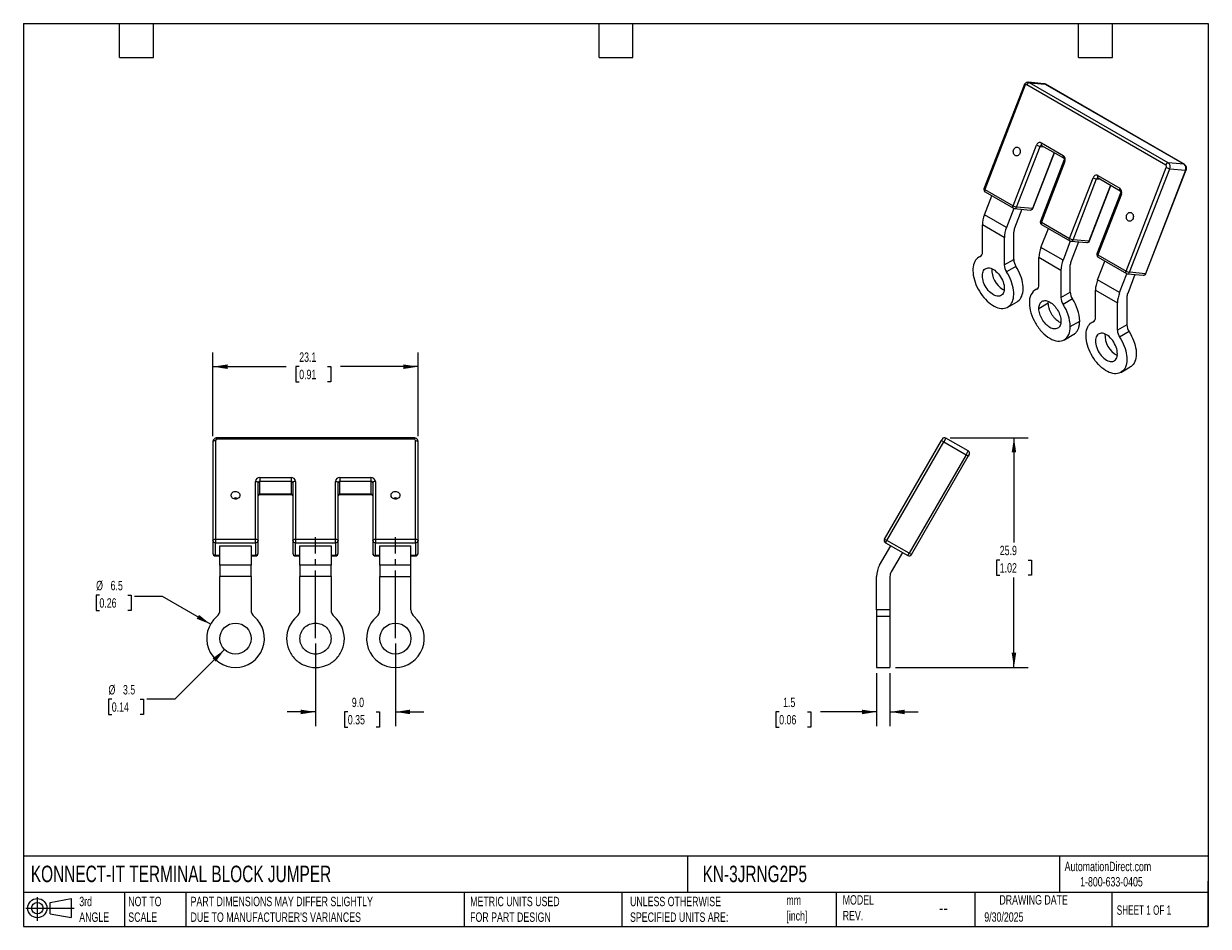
# Model space of a CAD drawing. Header units: millimetres. Extents: x 3 to 137, y 3 to 105.
import ezdxf

# ---------------------------------------------------------------- set-up
doc = ezdxf.new("R2010")
doc.units = ezdxf.units.MM
doc.header["$LTSCALE"] = 0.5
doc.linetypes.add('SLD-Center', pattern=[19.05, 15.24, -1.27, 1.27, -1.27])
doc.linetypes.add('SLD-Solid', pattern=[0])
doc.layers.add('CENTER', color=40, linetype='SLD-Center')
doc.layers.add('SLD-DEFPOINTS', color=7, linetype='Continuous')
doc.layers.add('DIMENSIONS', color=140, linetype='SLD-Solid', lineweight=25)
doc.layers.add('TEXT', color=140, linetype='SLD-Solid', lineweight=25)
doc.styles.add('SLDTEXTSTYLE0', font='TXT', dxfattribs={"width": 0.7})
doc.styles.add('SLDTEXTSTYLE1', font='TXT', dxfattribs={"width": 0.65})
doc.dimstyles.new('SLDDIMSTYLE0', dxfattribs={"dimtxt": 1.079004, "dimasz": 1.651, "dimexe": 0, "dimexo": 0.0625, "dimgap": 0.269751, "dimtad": 0, "dimtih": 1, "dimtoh": 1, "dimdec": 1, "dimrnd": 1e-09, "dimzin": 4, "dimdsep": 46, "dimtxsty": 'SLDTEXTSTYLE0', "dimsah": 1, "dimcen": 0.09, "dimadec": 0, "dimazin": 1, "dimtfac": 1, "dimtdec": 1, "dimtmove": 0, "dimatfit": 0, "dimfxl": 0, "dimfrac": 2, "dimtolj": 1, "dimtzin": 12, "dimarcsym": 0})
doc.dimstyles.new('SLDDIMSTYLE1', dxfattribs={"dimtxt": 1.079004, "dimasz": 1.651, "dimexe": 0, "dimexo": 0.0625, "dimgap": 0.269751, "dimtad": 0, "dimtih": 1, "dimtoh": 1, "dimdec": 1, "dimrnd": 1e-09, "dimzin": 12, "dimdsep": 46, "dimtxsty": 'SLDTEXTSTYLE0', "dimsah": 1, "dimcen": 0, "dimadec": 0, "dimazin": 3, "dimtfac": 1, "dimtdec": 1, "dimtofl": 0, "dimtmove": 0, "dimatfit": 3, "dimfxl": 0, "dimfrac": 2, "dimtolj": 1, "dimtzin": 12, "dimarcsym": 0})
doc.dimstyles.new('SLDDIMSTYLE2', dxfattribs={"dimtxt": 1.079004, "dimasz": 1.651, "dimexe": 0, "dimexo": 0.0625, "dimgap": 0.269751, "dimtad": 0, "dimtih": 1, "dimtoh": 1, "dimdec": 1, "dimrnd": 1e-09, "dimzin": 12, "dimdsep": 46, "dimtxsty": 'SLDTEXTSTYLE0', "dimsah": 1, "dimcen": 0, "dimadec": 0, "dimazin": 3, "dimtfac": 1, "dimtdec": 1, "dimtofl": 0, "dimtmove": 0, "dimatfit": 3, "dimfxl": 0, "dimfrac": 2, "dimtolj": 1, "dimtzin": 12, "dimarcsym": 0})
doc.dimstyles.new('SLDDIMSTYLE3', dxfattribs={"dimtxt": 1.079004, "dimasz": 1.651, "dimexe": 0, "dimexo": 0.0625, "dimgap": 0.269751, "dimtad": 0, "dimtih": 1, "dimtoh": 1, "dimdec": 1, "dimrnd": 1e-09, "dimzin": 12, "dimdsep": 46, "dimtxsty": 'SLDTEXTSTYLE0', "dimsah": 1, "dimcen": 0.09, "dimadec": 0, "dimazin": 3, "dimtfac": 1, "dimtdec": 1, "dimtofl": 0, "dimtmove": 0, "dimatfit": 3, "dimfxl": 0, "dimfrac": 2, "dimtolj": 1, "dimtzin": 12, "dimarcsym": 0})
doc.dimstyles.new('SLDDIMSTYLE4', dxfattribs={"dimtxt": 1.079004, "dimasz": 1.651, "dimexe": 0, "dimexo": 0.0625, "dimgap": 0.269751, "dimtad": 0, "dimtih": 1, "dimtoh": 1, "dimdec": 1, "dimrnd": 1e-09, "dimzin": 12, "dimdsep": 46, "dimtxsty": 'SLDTEXTSTYLE0', "dimsah": 1, "dimcen": 0.09, "dimadec": 0, "dimazin": 3, "dimtfac": 1, "dimtdec": 1, "dimtmove": 0, "dimatfit": 0, "dimfxl": 0, "dimfrac": 2, "dimtolj": 1, "dimtzin": 12, "dimarcsym": 0})

# ---------------------------------------------------------------- blocks, each defined once
blk = doc.blocks.new('Block11')
at = {"color": 7, "linetype": 'SLD-Solid', "lineweight": 18}
for p, q in [((0, 1.44), (5.44, 1.44)), ((1.29, 2.66), (1.29, 0)), ((2.74, 2.08), (5.09, 2.52)), ((2.74, 0.8), (2.74, 2.08)), ((5.09, 2.52), (5.09, 0.37)), ((2.74, 0.8), (5.09, 0.37))]:
    blk.add_line(p, q, dxfattribs=at)
for radius in [1.08, 0.643]:
    blk.add_circle((1.29, 1.44), radius, dxfattribs=at)
blk = doc.blocks.new('Block12')
at = {"layer": 'SLD-DEFPOINTS'}
blk.add_blockref('Block11', (0, 0), dxfattribs=at)
blk = doc.blocks.new('_D')
at = {"layer": 'DIMENSIONS'}
for p, q in [((36.02, 34.99), (36.02, 25.72)), ((45.02, 34.99), (45.02, 25.72)), ((36.02, 27.31), (32.85, 27.31)), ((39.66, 27.31), (39.29, 27.31)), ((39.29, 27.31), (39.29, 25.59)), ((42.86, 27.31), (43.23, 27.31)), ((43.23, 27.31), (43.23, 25.59)), ((45.02, 27.31), (48.2, 27.31)), ((39.29, 25.59), (39.66, 25.59)), ((43.23, 25.59), (42.86, 25.59))]:
    blk.add_line(p, q, dxfattribs=at)
for points in [[(36.02, 27.31), (34.37, 27.56), (34.37, 27.05)], [(45.02, 27.31), (46.67, 27.05), (46.67, 27.56)]]:
    blk.add_solid(points, dxfattribs=at)
at = {"layer": 'DIMENSIONS', "char_height": 1.058, "attachment_point": 1, "style": 'SLDTEXTSTYLE0'}
for s, insert in [('9.0', (40.11, 28.91)), ('0.35', (39.66, 26.96))]:
    blk.add_mtext(s, dxfattribs=dict(at, insert=insert))
blk = doc.blocks.new('_D_1')
at = {"layer": 'DIMENSIONS'}
for p, q in [((25.79, 34.32), (20.2, 28.73)), ((13.09, 28.73), (12.73, 28.73)), ((12.73, 28.73), (12.73, 27.01)), ((16.3, 28.73), (16.66, 28.73)), ((16.66, 28.73), (16.66, 27.01)), ((20.2, 28.73), (17.02, 28.73)), ((12.73, 27.01), (13.09, 27.01)), ((16.66, 27.01), (16.3, 27.01))]:
    blk.add_line(p, q, dxfattribs=at)
blk.add_solid([(25.79, 34.32), (24.44, 33.33), (24.8, 32.97)], dxfattribs=at)
at = {"layer": 'DIMENSIONS', "char_height": 1.058, "attachment_point": 1, "style": 'SLDTEXTSTYLE0'}
for s, insert in [('%%c', (12.72, 30.33)), ('3.5', (14.35, 30.33)), ('0.14', (13.09, 28.38))]:
    blk.add_mtext(s, dxfattribs=dict(at, insert=insert))
blk = doc.blocks.new('_D_2')
at = {"layer": 'DIMENSIONS'}
for p, q in [((11.7, 40.45), (11.33, 40.45)), ((11.33, 40.45), (11.33, 38.74)), ((14.9, 40.45), (15.27, 40.45)), ((15.27, 40.45), (15.27, 38.74)), ((18.8, 40.3), (15.63, 40.3)), ((24.21, 37.18), (18.8, 40.3)), ((11.33, 38.74), (11.7, 38.74)), ((15.27, 38.74), (14.9, 38.74))]:
    blk.add_line(p, q, dxfattribs=at)
blk.add_solid([(24.21, 37.18), (22.91, 38.23), (22.65, 37.79)], dxfattribs=at)
at = {"layer": 'DIMENSIONS', "char_height": 1.058, "attachment_point": 1, "style": 'SLDTEXTSTYLE0'}
for s, insert in [('%%c', (11.33, 42.06)), ('6.5', (12.96, 42.06)), ('0.26', (11.7, 40.1))]:
    blk.add_mtext(s, dxfattribs=dict(at, insert=insert))
blk = doc.blocks.new('_D_3')
at = {"layer": 'DIMENSIONS'}
for p, q in [((24.47, 58.33), (24.47, 67.75)), ((47.57, 58.33), (47.57, 67.75)), ((24.47, 66.17), (32.72, 66.17)), ((34.19, 66.17), (33.82, 66.17)), ((33.82, 66.17), (33.82, 64.45)), ((37.39, 66.17), (37.75, 66.17)), ((37.75, 66.17), (37.75, 64.45)), ((47.57, 66.17), (38.85, 66.17)), ((33.82, 64.45), (34.19, 64.45)), ((37.75, 64.45), (37.39, 64.45))]:
    blk.add_line(p, q, dxfattribs=at)
for points in [[(24.47, 66.17), (26.12, 65.91), (26.12, 66.42)], [(47.57, 66.17), (45.92, 66.42), (45.92, 65.91)]]:
    blk.add_solid(points, dxfattribs=at)
at = {"layer": 'DIMENSIONS', "char_height": 1.058, "attachment_point": 1, "style": 'SLDTEXTSTYLE0'}
for s, insert in [('23.1', (34.19, 67.77)), ('0.91', (34.19, 65.82))]:
    blk.add_mtext(s, dxfattribs=dict(at, insert=insert))
blk = doc.blocks.new('_D_4')
at = {"layer": 'DIMENSIONS'}
for p, q in [((99.19, 31.67), (99.19, 25.72)), ((100.69, 31.67), (100.69, 25.72)), ((88.22, 27.31), (87.85, 27.31)), ((87.85, 27.31), (87.85, 25.59)), ((91.42, 27.31), (91.78, 27.31)), ((91.78, 27.31), (91.78, 25.59)), ((99.19, 27.31), (92.88, 27.31)), ((100.69, 27.31), (103.87, 27.31)), ((87.85, 25.59), (88.22, 25.59)), ((91.78, 25.59), (91.42, 25.59))]:
    blk.add_line(p, q, dxfattribs=at)
for points in [[(99.19, 27.31), (97.54, 27.56), (97.54, 27.05)], [(100.69, 27.31), (102.34, 27.05), (102.34, 27.56)]]:
    blk.add_solid(points, dxfattribs=at)
at = {"layer": 'DIMENSIONS', "char_height": 1.058, "attachment_point": 1, "style": 'SLDTEXTSTYLE0'}
for s, insert in [('1.5', (88.66, 28.91)), ('0.06', (88.22, 26.96))]:
    blk.add_mtext(s, dxfattribs=dict(at, insert=insert))
blk = doc.blocks.new('_D_5')
at = {"layer": 'DIMENSIONS'}
for p, q in [((107.47, 58.17), (116.24, 58.17)), ((114.65, 58.17), (114.65, 46.36)), ((113.05, 44.4), (112.68, 44.4)), ((112.68, 44.4), (112.68, 42.69)), ((116.25, 44.4), (116.61, 44.4)), ((116.61, 44.4), (116.61, 42.69)), ((112.68, 42.69), (113.05, 42.69)), ((116.61, 42.69), (116.25, 42.69)), ((114.65, 32.31), (114.65, 42.45)), ((101.33, 32.31), (116.24, 32.31))]:
    blk.add_line(p, q, dxfattribs=at)
for points in [[(114.65, 58.17), (114.39, 56.51), (114.9, 56.51)], [(114.65, 32.31), (114.9, 33.96), (114.39, 33.96)]]:
    blk.add_solid(points, dxfattribs=at)
at = {"layer": 'DIMENSIONS', "char_height": 1.058, "attachment_point": 1, "style": 'SLDTEXTSTYLE0'}
for s, insert in [('25.9', (113.05, 46.01)), ('1.02', (113.05, 44.05))]:
    blk.add_mtext(s, dxfattribs=dict(at, insert=insert))

msp = doc.modelspace()

# ---------------------------------------------------------------- linework, layer by layer
for p, q in [((115.79, 97.87), (111.27, 86.2)), ((115.89, 97.78), (111.36, 86.11)), ((131.73, 88.86), (116.1, 97.88)), ((118.03, 98.02), (116.26, 98.18)), ((132.02, 89.11), (116.39, 98.13)), ((116.39, 98.13), (118.16, 97.97)), ((118.16, 97.97), (133.79, 88.95)), ((133.84, 88.94), (118.21, 97.96)), ((114.54, 84.28), (117.19, 91.11)), ((114.94, 84.14), (117.59, 90.97)), ((117.59, 90.97), (118.02, 90.93)), ((117.73, 91.36), (120.2, 89.93)), ((117.76, 91.08), (120.23, 89.66)), ((119.16, 90.28), (116.72, 83.98)), ((116.78, 83.99), (119.21, 90.25)), ((120.28, 89.36), (117.63, 82.53)), ((120.38, 89.27), (117.73, 82.44)), ((127.27, 76.93), (131.8, 88.59)), ((127.67, 76.79), (132.19, 88.45)), ((133.97, 88.29), (129.44, 76.63)), ((129.51, 76.64), (134.04, 88.31)), ((133.79, 88.95), (132.02, 89.11)), ((132.19, 88.45), (133.97, 88.29)), ((120.91, 80.6), (123.56, 87.44)), ((121.3, 80.46), (123.95, 87.3)), ((123.95, 87.3), (124.39, 87.26)), ((124.09, 87.69), (126.56, 86.26)), ((124.12, 87.41), (126.6, 85.98)), ((111.33, 83.27), (112.15, 85.4)), ((111.36, 86.11), (114.54, 84.28)), ((111.4, 85.84), (114.58, 84)), ((125.52, 86.6), (123.08, 80.3)), ((123.15, 80.32), (125.57, 86.57)), ((126.64, 85.69), (123.99, 78.86)), ((126.74, 85.6), (124.09, 78.76)), ((116.72, 83.98), (114.94, 84.14)), ((113.8, 81.85), (111.33, 83.27)), ((114.63, 83.98), (113.8, 81.85)), ((114.7, 83.96), (116.48, 83.8)), ((115.54, 83.88), (114.72, 81.76)), ((113.56, 80.69), (111.09, 82.12)), ((111.09, 79.05), (111.09, 82.12)), ((117.69, 79.6), (118.52, 81.73)), ((117.73, 82.44), (120.91, 80.6)), ((117.76, 82.16), (120.94, 80.33)), ((113.56, 80.69), (113.56, 77.62)), ((114.63, 78.23), (114.63, 81.3)), ((120.99, 80.3), (120.17, 78.17)), ((121.06, 80.29), (122.84, 80.13)), ((121.91, 80.21), (121.08, 78.09)), ((123.08, 80.3), (121.3, 80.46)), ((120.17, 78.17), (117.69, 79.6)), ((124.09, 78.76), (127.27, 76.93)), ((110.96, 78.65), (110.7, 78.5)), ((110.84, 78.57), (110.92, 78.62)), ((113.56, 77.62), (114.63, 78.23)), ((114.87, 77.46), (113.81, 76.85)), ((119.93, 77.01), (117.45, 78.44)), ((117.45, 75.37), (117.45, 78.44)), ((120.99, 74.56), (120.99, 77.63)), ((124.05, 75.93), (124.88, 78.05)), ((124.12, 78.49), (127.3, 76.65)), ((119.93, 77.01), (119.93, 73.94)), ((126.53, 74.5), (127.36, 76.63)), ((127.43, 76.61), (129.2, 76.45)), ((128.27, 76.54), (127.45, 74.42)), ((129.44, 76.63), (127.67, 76.79)), ((117.32, 74.98), (117.07, 74.83)), ((117.2, 74.89), (117.29, 74.94)), ((123.82, 74.77), (126.29, 73.34)), ((123.82, 71.7), (123.82, 74.77)), ((126.53, 74.5), (124.05, 75.93)), ((113.95, 72.87), (115.01, 73.48)), ((118.51, 73.34), (118.53, 73.52)), ((119.93, 73.94), (120.99, 74.56)), ((121.24, 73.79), (120.18, 73.18)), ((127.35, 73.95), (127.35, 70.88)), ((117.45, 72.73), (118.51, 73.34)), ((126.29, 70.27), (126.29, 73.34)), ((120.99, 70.69), (122.05, 71.3)), ((123.69, 71.3), (123.43, 71.15)), ((123.57, 71.22), (123.65, 71.27)), ((127.35, 70.88), (126.29, 70.27)), ((120.32, 69.2), (121.38, 69.81)), ((127.6, 70.12), (126.54, 69.5)), ((126.68, 65.52), (127.74, 66.14)), ((24.47, 57.69), (24.47, 46.61)), ((24.77, 57.84), (24.77, 46.76)), ((47.07, 58.17), (24.97, 58.17)), ((24.97, 58.02), (24.97, 58.17)), ((47.07, 58.02), (24.97, 58.02)), ((47.07, 58.02), (47.07, 58.17)), ((47.27, 46.76), (47.27, 57.84)), ((47.57, 46.61), (47.57, 57.69)), ((100.08, 46.76), (106.48, 57.84)), ((100.34, 46.61), (106.74, 57.69)), ((106.48, 57.84), (106.74, 57.69)), ((106.99, 58.13), (106.74, 57.69)), ((106.74, 57.69), (109.25, 56.24)), ((109.5, 56.68), (106.99, 58.13)), ((109.25, 56.24), (102.85, 45.16)), ((103.11, 45.01), (109.51, 56.09)), ((109.25, 56.24), (109.5, 56.68)), ((109.51, 56.09), (109.25, 56.24)), ((109.61, 56.27), (109.51, 56.09)), ((29.77, 53.69), (33.27, 53.69)), ((29.77, 53.69), (29.77, 53.28)), ((33.27, 53.69), (33.27, 53.28)), ((38.77, 53.69), (42.27, 53.69)), ((38.77, 53.69), (38.77, 53.28)), ((42.27, 53.69), (42.27, 53.28)), ((29.27, 46.76), (29.27, 53.25)), ((29.57, 46.61), (29.57, 53.1)), ((29.77, 53.28), (33.27, 53.28)), ((29.77, 51.83), (29.77, 53.28)), ((33.27, 53.28), (33.27, 51.83)), ((33.47, 53.1), (33.47, 46.61)), ((33.77, 53.25), (33.77, 46.76)), ((38.27, 46.76), (38.27, 53.25)), ((38.57, 46.61), (38.57, 53.1)), ((38.77, 53.28), (42.27, 53.28)), ((38.77, 51.83), (38.77, 53.28)), ((42.27, 53.28), (42.27, 51.83)), ((42.47, 53.1), (42.47, 46.61)), ((42.77, 53.25), (42.77, 46.76)), ((33.27, 51.83), (29.77, 51.83)), ((29.77, 51.83), (29.77, 51.79)), ((29.77, 51.79), (33.27, 51.79)), ((33.27, 51.79), (33.27, 51.83)), ((42.27, 51.83), (38.77, 51.83)), ((38.77, 51.83), (38.77, 51.79)), ((38.77, 51.79), (42.27, 51.79)), ((42.27, 51.79), (42.27, 51.83)), ((24.77, 46.76), (24.77, 46.35)), ((24.77, 46.76), (29.27, 46.76)), ((29.27, 46.35), (29.27, 46.76)), ((33.77, 46.76), (38.27, 46.76)), ((33.77, 46.76), (33.77, 46.35)), ((38.27, 46.35), (38.27, 46.76)), ((42.77, 46.76), (47.27, 46.76)), ((42.77, 46.76), (42.77, 46.35)), ((47.27, 46.35), (47.27, 46.76)), ((100.08, 46.76), (100.34, 46.61)), ((24.47, 46.61), (24.47, 45.16)), ((24.77, 46.35), (29.27, 46.35)), ((24.77, 44.9), (24.77, 46.35)), ((25.27, 46), (28.77, 46)), ((25.27, 43.81), (25.27, 46)), ((28.77, 46), (28.77, 43.81)), ((29.27, 46.35), (29.27, 44.9)), ((29.57, 45.16), (29.57, 46.61)), ((33.47, 46.61), (33.47, 45.16)), ((33.77, 46.35), (38.27, 46.35)), ((33.77, 44.9), (33.77, 46.35)), ((34.27, 46), (37.77, 46)), ((34.27, 43.81), (34.27, 46)), ((37.77, 46), (37.77, 43.81)), ((38.27, 46.35), (38.27, 44.9)), ((38.57, 45.16), (38.57, 46.61)), ((42.47, 46.61), (42.47, 45.16)), ((42.77, 46.35), (47.27, 46.35)), ((42.77, 44.9), (42.77, 46.35)), ((43.27, 46), (46.77, 46)), ((43.27, 43.81), (43.27, 46)), ((46.77, 43.81), (46.77, 46)), ((47.27, 46.35), (47.27, 44.9)), ((47.57, 45.16), (47.57, 46.61)), ((99.53, 43.81), (100.79, 46)), ((100.19, 46.35), (100.34, 46.61)), ((100.19, 46.35), (102.7, 44.9)), ((102.85, 45.16), (100.34, 46.61)), ((25.27, 44.9), (24.77, 44.9)), ((24.77, 44.9), (24.77, 44.86)), ((24.77, 44.86), (25.27, 44.86)), ((29.27, 44.9), (28.77, 44.9)), ((28.77, 44.86), (29.27, 44.86)), ((29.27, 44.86), (29.27, 44.9)), ((34.27, 44.9), (33.77, 44.9)), ((33.77, 44.9), (33.77, 44.86)), ((33.77, 44.86), (34.27, 44.86)), ((38.27, 44.9), (37.77, 44.9)), ((37.77, 44.86), (38.27, 44.86)), ((38.27, 44.86), (38.27, 44.9)), ((43.27, 44.9), (42.77, 44.9)), ((42.77, 44.9), (42.77, 44.86)), ((42.77, 44.86), (43.27, 44.86)), ((47.27, 44.9), (46.77, 44.9)), ((46.77, 44.86), (47.27, 44.86)), ((47.27, 44.86), (47.27, 44.9)), ((102.09, 45.25), (100.83, 43.06)), ((102.7, 44.9), (102.85, 45.16)), ((102.85, 45.16), (103.11, 45.01)), ((28.77, 43.81), (25.27, 43.81)), ((25.27, 43.81), (25.27, 42.56)), ((28.77, 42.56), (28.77, 43.81)), ((37.77, 43.81), (34.27, 43.81)), ((34.27, 43.81), (34.27, 42.56)), ((37.77, 42.56), (37.77, 43.81)), ((46.77, 43.81), (43.27, 43.81)), ((43.27, 43.81), (43.27, 42.56)), ((46.77, 42.56), (46.77, 43.81)), ((28.77, 42.56), (25.27, 42.56)), ((25.27, 38.8), (25.27, 42.56)), ((28.77, 42.56), (28.77, 38.8)), ((37.77, 42.56), (34.27, 42.56)), ((34.27, 38.8), (34.27, 42.56)), ((37.77, 42.56), (37.77, 38.8)), ((43.27, 42.56), (46.77, 42.56)), ((43.27, 38.8), (43.27, 42.56)), ((46.77, 38.8), (46.77, 42.56)), ((99.19, 38.8), (99.19, 42.56)), ((100.69, 42.56), (100.69, 38.8)), ((100.69, 38.8), (99.19, 38.8)), ((99.19, 38.8), (99.19, 38.03)), ((100.69, 38.8), (100.69, 38.03)), ((99.19, 38.03), (99.19, 32.31)), ((100.69, 38.03), (99.19, 38.03)), ((100.69, 38.03), (100.69, 32.31)), ((99.19, 32.31), (100.69, 32.31))]:
    msp.add_line(p, q)
at = {"flags": 128}
for points in [[(115.89, 97.78), (115.85, 97.8), (115.82, 97.82), (115.8, 97.84), (115.79, 97.86), (115.79, 97.87)], [(116.26, 98.18), (116.32, 98.16), (116.39, 98.13)], [(118.16, 97.97), (118.09, 98.01), (118.03, 98.02)], [(118.21, 97.96), (118.2, 97.97), (118.16, 97.97)], [(115.32, 90.18), (115.27, 90.08), (115.2, 90), (115.12, 89.94), (115.04, 89.9), (114.95, 89.89), (114.85, 89.9), (114.77, 89.94), (114.7, 90.01), (114.64, 90.1), (114.6, 90.2), (114.58, 90.31), (114.57, 90.42), (114.6, 90.54), (114.64, 90.64), (114.7, 90.74), (114.77, 90.81), (114.85, 90.86), (114.94, 90.88), (115.04, 90.88), (115.12, 90.85), (115.2, 90.8), (115.27, 90.73), (115.32, 90.63), (115.35, 90.52), (115.36, 90.41), (115.35, 90.29), (115.32, 90.18)], [(117.73, 91.36), (117.71, 91.31), (117.7, 91.26), (117.7, 91.21), (117.7, 91.16), (117.72, 91.13), (117.74, 91.1), (117.76, 91.08)], [(120.2, 89.93), (120.18, 89.88), (120.17, 89.83), (120.17, 89.78), (120.18, 89.73), (120.19, 89.7), (120.22, 89.67), (120.23, 89.66)], [(120.38, 89.27), (120.34, 89.3), (120.31, 89.32), (120.29, 89.34), (120.28, 89.35), (120.28, 89.36)], [(133.79, 88.95), (133.83, 88.94), (133.84, 88.94)], [(134.04, 88.31), (134.03, 88.31), (134.02, 88.3), (134, 88.29), (133.97, 88.29)], [(124.09, 87.69), (124.07, 87.63), (124.06, 87.58), (124.06, 87.53), (124.07, 87.49), (124.08, 87.45), (124.1, 87.42), (124.12, 87.41)], [(111.36, 86.11), (111.34, 86.06), (111.33, 86.01), (111.33, 85.96), (111.34, 85.91), (111.35, 85.88), (111.38, 85.85), (111.4, 85.84)], [(126.56, 86.26), (126.55, 86.2), (126.54, 86.15), (126.54, 86.1), (126.54, 86.06), (126.56, 86.02), (126.58, 86), (126.6, 85.98)], [(126.74, 85.6), (126.7, 85.62), (126.67, 85.64), (126.65, 85.66), (126.64, 85.68), (126.64, 85.69)], [(114.58, 84), (114.56, 84.01), (114.54, 84.04), (114.52, 84.08), (114.52, 84.12), (114.52, 84.17), (114.53, 84.22), (114.54, 84.28)], [(116.72, 83.98), (116.75, 83.98), (116.77, 83.98), (116.78, 83.99), (116.78, 83.99)], [(128.05, 82.84), (128, 82.74), (127.93, 82.65), (127.85, 82.59), (127.76, 82.55), (127.67, 82.54), (127.58, 82.56), (127.5, 82.6), (127.42, 82.66), (127.37, 82.75), (127.32, 82.85), (127.3, 82.96), (127.3, 83.08), (127.32, 83.19), (127.36, 83.3), (127.42, 83.39), (127.5, 83.46), (127.58, 83.51), (127.67, 83.54), (127.76, 83.53), (127.85, 83.51), (127.93, 83.45), (128, 83.38), (128.05, 83.28), (128.08, 83.18), (128.09, 83.06), (128.08, 82.95), (128.05, 82.84)], [(117.73, 82.44), (117.71, 82.38), (117.7, 82.33), (117.7, 82.28), (117.7, 82.24), (117.72, 82.2), (117.74, 82.18), (117.76, 82.16)], [(120.94, 80.33), (120.92, 80.34), (120.9, 80.37), (120.89, 80.4), (120.88, 80.45), (120.88, 80.5), (120.89, 80.55), (120.91, 80.6)], [(123.08, 80.3), (123.11, 80.3), (123.13, 80.31), (123.15, 80.32), (123.15, 80.32)], [(124.09, 78.76), (124.07, 78.71), (124.06, 78.66), (124.06, 78.61), (124.07, 78.57), (124.08, 78.53), (124.1, 78.5), (124.12, 78.49)], [(110.84, 78.57), (110.69, 78.49), (110.55, 78.4), (110.43, 78.28), (110.32, 78.14), (110.23, 77.99), (110.16, 77.81), (110.1, 77.62), (110.06, 77.41), (110.03, 77.19), (110.03, 76.96), (110.04, 76.72), (110.07, 76.47), (110.12, 76.21), (110.19, 75.95), (110.27, 75.69), (110.37, 75.43), (110.48, 75.17), (110.61, 74.91), (110.75, 74.66), (110.91, 74.42), (111.08, 74.18), (111.25, 73.96), (111.43, 73.76), (111.63, 73.56), (111.82, 73.39), (112.02, 73.23), (112.23, 73.09), (112.43, 72.98), (112.63, 72.88), (112.83, 72.81), (113.03, 72.75), (113.22, 72.73), (113.4, 72.72), (113.58, 72.74), (113.75, 72.78), (113.9, 72.84), (114.04, 72.93), (114.17, 73.04), (114.28, 73.17), (114.38, 73.31), (114.47, 73.48), (114.53, 73.67), (114.58, 73.87), (114.61, 74.08), (114.62, 74.31), (114.62, 74.55), (114.6, 74.79), (114.56, 75.05), (114.5, 75.31), (114.42, 75.57), (114.33, 75.83), (114.22, 76.09), (114.1, 76.35), (113.96, 76.61), (113.81, 76.85)], [(115.01, 73.48), (115.1, 73.54), (115.23, 73.65), (115.35, 73.78), (115.44, 73.93), (115.53, 74.09), (115.59, 74.28), (115.64, 74.48), (115.67, 74.69), (115.69, 74.92), (115.68, 75.16), (115.66, 75.41), (115.62, 75.66), (115.56, 75.92), (115.48, 76.18), (115.39, 76.44), (115.28, 76.71), (115.16, 76.96), (115.02, 77.22), (114.87, 77.46)], [(112.33, 74.26), (112.18, 74.35), (112.03, 74.47), (111.89, 74.6), (111.75, 74.75), (111.62, 74.92), (111.51, 75.09), (111.4, 75.27), (111.31, 75.46), (111.23, 75.66), (111.17, 75.85), (111.13, 76.04), (111.1, 76.22), (111.09, 76.4), (111.1, 76.57), (111.13, 76.72), (111.17, 76.86), (111.23, 76.98), (111.31, 77.09), (111.4, 77.17), (111.51, 77.23), (111.62, 77.27), (111.75, 77.28), (111.89, 77.28), (112.03, 77.25), (112.18, 77.19), (112.33, 77.12), (112.48, 77.02), (112.62, 76.9), (112.77, 76.77), (112.9, 76.62), (113.03, 76.46), (113.15, 76.28), (113.25, 76.1), (113.35, 75.91), (113.42, 75.72), (113.48, 75.53), (113.53, 75.34), (113.56, 75.15), (113.56, 74.97), (113.56, 74.81), (113.53, 74.65), (113.48, 74.51), (113.42, 74.39), (113.35, 74.29), (113.25, 74.2), (113.15, 74.14), (113.03, 74.1), (112.9, 74.09), (112.77, 74.1), (112.62, 74.13), (112.48, 74.18), (112.33, 74.26)], [(127.3, 76.65), (127.29, 76.66), (127.26, 76.69), (127.25, 76.73), (127.24, 76.77), (127.24, 76.82), (127.25, 76.87), (127.27, 76.93)], [(129.44, 76.63), (129.47, 76.63), (129.5, 76.63), (129.51, 76.64), (129.51, 76.64)], [(113.55, 74.79), (113.54, 74.79), (113.39, 74.87)], [(126.54, 69.5), (126.69, 69.26), (126.83, 69), (126.95, 68.75), (127.06, 68.48), (127.15, 68.22), (127.23, 67.96), (127.28, 67.7), (127.32, 67.45), (127.35, 67.2), (127.35, 66.96), (127.34, 66.73), (127.31, 66.52), (127.26, 66.32), (127.19, 66.13), (127.11, 65.97), (127.01, 65.82), (126.9, 65.69), (126.77, 65.58), (126.63, 65.5), (126.47, 65.43), (126.31, 65.39), (126.13, 65.37), (125.95, 65.38), (125.76, 65.41), (125.56, 65.46), (125.36, 65.53), (125.16, 65.63), (124.95, 65.75), (124.75, 65.88), (124.55, 66.04), (124.35, 66.22), (124.16, 66.41), (123.98, 66.62), (123.8, 66.84), (123.64, 67.07), (123.48, 67.31), (123.34, 67.56), (123.21, 67.82), (123.1, 68.08), (123, 68.34), (122.92, 68.6), (122.85, 68.86), (122.8, 69.12), (122.77, 69.37), (122.76, 69.61), (122.76, 69.85), (122.79, 70.07), (122.83, 70.27), (122.88, 70.46), (122.96, 70.64), (123.05, 70.8), (123.16, 70.93), (123.28, 71.05), (123.42, 71.15), (123.57, 71.22)], [(125.06, 69.77), (124.91, 69.84), (124.76, 69.9), (124.62, 69.93), (124.48, 69.94), (124.35, 69.92), (124.23, 69.88), (124.13, 69.82), (124.04, 69.74), (123.96, 69.64), (123.9, 69.51), (123.85, 69.37), (123.83, 69.22), (123.82, 69.05), (123.83, 68.88), (123.85, 68.69), (123.9, 68.5), (123.96, 68.31), (124.04, 68.12), (124.13, 67.93), (124.23, 67.74), (124.35, 67.57), (124.48, 67.41), (124.62, 67.26), (124.76, 67.12), (124.91, 67.01), (125.06, 66.91), (125.2, 66.83), (125.35, 66.78), (125.49, 66.75), (125.63, 66.74), (125.76, 66.76), (125.88, 66.8), (125.98, 66.86), (126.07, 66.94), (126.15, 67.04), (126.21, 67.16), (126.26, 67.3), (126.28, 67.46), (126.29, 67.62), (126.28, 67.8), (126.26, 67.99), (126.21, 68.18), (126.15, 68.37), (126.07, 68.56), (125.98, 68.75), (125.88, 68.93), (125.76, 69.11), (125.63, 69.27), (125.49, 69.42), (125.35, 69.56), (125.2, 69.67), (125.06, 69.77)], [(127.6, 70.12), (127.75, 69.87), (127.89, 69.62), (128.01, 69.36), (128.12, 69.1), (128.21, 68.83), (128.29, 68.57), (128.34, 68.31), (128.39, 68.06), (128.41, 67.81), (128.41, 67.57), (128.4, 67.35), (128.37, 67.13), (128.32, 66.93), (128.26, 66.75), (128.17, 66.58), (128.07, 66.43), (127.96, 66.3), (127.83, 66.19), (127.74, 66.14)], [(24.77, 57.84), (24.72, 57.84), (24.66, 57.83), (24.61, 57.82), (24.56, 57.8), (24.52, 57.78), (24.5, 57.75), (24.48, 57.72), (24.47, 57.69)], [(47.27, 57.84), (47.33, 57.84), (47.39, 57.83), (47.44, 57.82), (47.49, 57.8), (47.52, 57.78), (47.55, 57.75), (47.57, 57.72), (47.57, 57.69)], [(27.52, 51.69), (27.51, 51.59), (27.47, 51.5), (27.41, 51.42), (27.32, 51.35), (27.22, 51.3), (27.11, 51.27), (26.99, 51.26), (26.88, 51.28), (26.77, 51.32), (26.68, 51.38), (26.61, 51.46), (26.55, 51.55), (26.53, 51.64), (26.53, 51.74), (26.55, 51.84), (26.61, 51.93), (26.68, 52.01), (26.77, 52.07), (26.88, 52.11), (26.99, 52.13), (27.11, 52.12), (27.22, 52.09), (27.32, 52.04), (27.41, 51.97), (27.47, 51.89), (27.51, 51.79), (27.52, 51.69)], [(29.27, 53.25), (29.33, 53.25), (29.39, 53.24), (29.44, 53.23), (29.49, 53.21), (29.52, 53.19), (29.55, 53.16), (29.57, 53.13), (29.57, 53.1)], [(33.77, 53.25), (33.72, 53.25), (33.66, 53.24), (33.61, 53.23), (33.56, 53.21), (33.52, 53.19), (33.5, 53.16), (33.48, 53.13), (33.47, 53.1)], [(38.27, 53.25), (38.33, 53.25), (38.39, 53.24), (38.44, 53.23), (38.49, 53.21), (38.52, 53.19), (38.55, 53.16), (38.57, 53.13), (38.57, 53.1)], [(42.77, 53.25), (42.72, 53.25), (42.66, 53.24), (42.61, 53.23), (42.56, 53.21), (42.52, 53.19), (42.5, 53.16), (42.48, 53.13), (42.47, 53.1)], [(45.52, 51.69), (45.51, 51.59), (45.47, 51.5), (45.41, 51.42), (45.32, 51.35), (45.22, 51.3), (45.11, 51.27), (44.99, 51.26), (44.88, 51.28), (44.77, 51.32), (44.68, 51.38), (44.61, 51.46), (44.55, 51.55), (44.53, 51.64), (44.53, 51.74), (44.55, 51.84), (44.61, 51.93), (44.68, 52.01), (44.77, 52.07), (44.88, 52.11), (44.99, 52.13), (45.11, 52.12), (45.22, 52.09), (45.32, 52.04), (45.41, 51.97), (45.47, 51.89), (45.51, 51.79), (45.52, 51.69)], [(24.47, 46.61), (24.48, 46.64), (24.5, 46.66), (24.52, 46.69), (24.56, 46.71), (24.61, 46.73), (24.66, 46.75), (24.72, 46.75), (24.77, 46.76)], [(29.27, 46.76), (29.33, 46.75), (29.39, 46.75), (29.44, 46.73), (29.49, 46.71), (29.52, 46.69), (29.55, 46.66), (29.57, 46.64), (29.57, 46.61)], [(33.47, 46.61), (33.48, 46.64), (33.5, 46.66), (33.52, 46.69), (33.56, 46.71), (33.61, 46.73), (33.66, 46.75), (33.72, 46.75), (33.77, 46.76)], [(38.27, 46.76), (38.33, 46.75), (38.39, 46.75), (38.44, 46.73), (38.49, 46.71), (38.52, 46.69), (38.55, 46.66), (38.57, 46.64), (38.57, 46.61)], [(42.47, 46.61), (42.48, 46.64), (42.5, 46.66), (42.52, 46.69), (42.56, 46.71), (42.61, 46.73), (42.66, 46.75), (42.72, 46.75), (42.77, 46.76)], [(47.27, 46.76), (47.33, 46.75), (47.39, 46.75), (47.44, 46.73), (47.49, 46.71), (47.52, 46.69), (47.55, 46.66), (47.57, 46.64), (47.57, 46.61)]]:
    msp.add_lwpolyline(points, dxfattribs=at)
for centre in [(27.02, 35.56), (45.02, 35.56)]:
    msp.add_circle(centre, 1.75)
for centre, radius, start, end in [((116.03, 97.74), 0.152, 64.7492, 165.9983), ((116.44, 97.78), 0.356, 98.6007, 164.5265), ((117.56, 91.02), 0.38, 64.7492, 165.9983), ((117.77, 92.1), 1.14, 240.1095, 261.2221), ((117.75, 90.93), 0.16, 88.0263, 164.6329), ((119.88, 89.49), 0.543, 336.0238, 53.9768), ((132.07, 88.76), 0.356, 98.6007, 164.5265), ((132.37, 89.58), 1.14, 240.1095, 261.2221), ((131.7, 88.67), 0.543, 336.0238, 53.9768), ((133.47, 88.51), 0.543, 336.0238, 53.9768), ((123.93, 87.34), 0.38, 64.7492, 165.9983), ((124.13, 88.43), 1.14, 240.1095, 261.2221), ((124.11, 87.25), 0.16, 88.0263, 164.6329), ((111.55, 86.1), 0.3, 158.7943, 180), ((111.55, 86.1), 0.3, 180, 240.0027), ((111.41, 86.26), 0.152, 200.2633, 252.1043), ((126.24, 85.82), 0.543, 336.0238, 53.9768), ((115.11, 85.27), 1.14, 240.1095, 261.2221), ((114.7, 84.21), 0.249, 269.7602, 343.1179), ((114.34, 82.05), 3.25, 157.9788, 178.8918), ((114.73, 84.26), 0.3, 240.0027, 264.8905), ((116.5, 84.1), 0.3, 264.8905, 338.7943), ((116.48, 84.05), 0.249, 269.7602, 343.1179), ((116.82, 80.63), 3.25, 157.9788, 178.8918), ((115.93, 81.28), 1.3, 157.9788, 178.8918), ((117.91, 82.42), 0.3, 158.7943, 180), ((117.91, 82.42), 0.3, 180, 240.0027), ((117.77, 82.58), 0.152, 200.2633, 252.1043), ((121.48, 81.59), 1.14, 240.1095, 261.2221), ((121.09, 80.58), 0.3, 240.0027, 264.8905), ((121.07, 80.53), 0.249, 269.7602, 343.1179), ((122.87, 80.43), 0.3, 264.8905, 338.7943), ((122.84, 80.38), 0.249, 269.7602, 343.1179), ((110.62, 78.99), 0.478, 298.1029, 6.8066), ((120.71, 78.38), 3.25, 157.9788, 178.8918), ((124.27, 78.75), 0.3, 158.7943, 180), ((124.27, 78.75), 0.3, 180, 240.0027), ((124.14, 78.91), 0.152, 200.2633, 252.1043), ((115.04, 77.67), 1.48, 182.1979, 213.866), ((116.1, 78.29), 1.48, 182.1979, 213.866), ((123.18, 76.95), 3.25, 157.9788, 178.8918), ((122.29, 77.6), 1.3, 157.9788, 178.8918), ((114.75, 77.07), 2.59, 177.2418, 238.3074), ((127.84, 77.92), 1.14, 240.1095, 261.2221), ((127.45, 76.91), 0.3, 240.0027, 264.8905), ((127.43, 76.86), 0.249, 269.7602, 343.1179), ((129.23, 76.75), 0.3, 264.8905, 338.7943), ((129.21, 76.7), 0.249, 269.7602, 343.1179), ((117.95, 73.52), 1.57, 118.4378, 186.4733), ((116.98, 75.32), 0.478, 298.1029, 6.8066), ((127.07, 74.71), 3.25, 157.9788, 178.8918), ((121.41, 74), 1.48, 182.1979, 213.866), ((122.47, 74.61), 1.48, 182.1979, 213.866), ((117.24, 71.11), 4.81, 2.2398, 33.8233), ((129.55, 73.28), 3.25, 157.9788, 178.8918), ((128.65, 73.93), 1.3, 157.9788, 178.8918), ((116.18, 70.5), 4.81, 2.2398, 33.8233), ((123.34, 71.64), 0.478, 298.1029, 6.8066), ((128.83, 70.94), 1.48, 182.1979, 213.866), ((127.44, 69.71), 2.55, 176.9192, 243.0754), ((127.77, 70.33), 1.48, 182.1979, 213.866), ((24.96, 57.83), 0.188, 86.1887, 175.5981), ((106.84, 57.87), 0.3, 60, 150), ((109.35, 56.42), 0.3, 330, 60), ((29.74, 53.22), 0.47, 86.1887, 175.5981), ((33.3, 53.22), 0.47, 4.4019, 93.8113), ((38.74, 53.22), 0.47, 86.1887, 175.5981), ((42.3, 53.22), 0.47, 4.4019, 93.8113), ((29.76, 53.09), 0.188, 86.1887, 175.5981), ((33.29, 53.09), 0.188, 4.4019, 93.8113), ((38.76, 53.09), 0.188, 86.1887, 175.5981), ((42.29, 53.09), 0.188, 4.4019, 93.8113), ((27.02, 51.15), 0.248, 36.5696, 143.4304), ((29.76, 51.64), 0.188, 86.1887, 175.5981), ((33.29, 51.64), 0.188, 4.4019, 93.8113), ((38.76, 51.64), 0.188, 86.1887, 175.5981), ((42.29, 51.64), 0.188, 4.4019, 93.8113), ((45.02, 51.15), 0.248, 36.5696, 143.4304), ((100.34, 46.61), 0.3, 150, 240), ((24.75, 46.63), 0.282, 184.4019, 273.8113), ((29.29, 46.63), 0.282, 266.1887, 355.5981), ((33.75, 46.63), 0.282, 184.4019, 273.8113), ((38.29, 46.63), 0.282, 266.1887, 355.5981), ((42.75, 46.63), 0.282, 184.4019, 273.8113), ((47.29, 46.63), 0.282, 266.1887, 355.5981), ((24.77, 45.16), 0.3, 180, 270), ((24.75, 45.18), 0.282, 184.4019, 273.8113), ((29.27, 45.16), 0.3, 270, 0), ((29.29, 45.18), 0.282, 266.1887, 355.5981), ((33.77, 45.16), 0.3, 180, 270), ((33.75, 45.18), 0.282, 184.4019, 273.8113), ((38.27, 45.16), 0.3, 270, 0), ((38.29, 45.18), 0.282, 266.1887, 355.5981), ((42.77, 45.16), 0.3, 180, 270), ((42.75, 45.18), 0.282, 184.4019, 273.8113), ((47.27, 45.16), 0.3, 270, 0), ((47.29, 45.18), 0.282, 266.1887, 355.5981), ((102.85, 45.16), 0.3, 240, 330), ((101.69, 42.56), 2.5, 150, 180), ((101.69, 42.56), 1, 150, 180), ((24.27, 38.8), 1, 310.3202, 0), ((29.77, 38.8), 1, 180, 229.6798), ((33.27, 38.8), 1, 310.3202, 0), ((38.77, 38.8), 1, 180, 229.6798), ((42.27, 38.8), 1, 310.3202, 0), ((47.77, 38.8), 1, 180, 229.6798), ((27.02, 35.56), 3.25, 130.3202, 49.6798), ((36.02, 35.56), 3.25, 130.3202, 180.0011), ((36.02, 35.56), 3.25, 359.9989, 49.6798), ((45.02, 35.56), 3.25, 130.3202, 49.6798)]:
    msp.add_arc(centre, radius, start, end)
for points, knots in [([(116.26, 98.18), (116.25, 98.18), (116.22, 98.18), (116.15, 98.17), (116.06, 98.15), (115.97, 98.1), (115.9, 98.04), (115.83, 97.96), (115.81, 97.9), (115.79, 97.87)], [0, 0, 0, 0, 0.01186, 0.177537, 0.33972, 0.500547, 0.662345, 0.827053, 1, 1, 1, 1]), ([(118.21, 97.96), (118.18, 97.98), (118.13, 98), (118.06, 98.01), (118.03, 98.02)], [0, 0, 0, 0, 0.4927154, 1, 1, 1, 1]), ([(117.75, 91.09), (117.75, 91.09), (117.75, 91.09), (117.76, 91.09), (117.76, 91.08)], [0, 0, 0, 0, 0.839311, 1, 1, 1, 1]), ([(120.23, 89.66), (120.24, 89.65), (120.24, 89.65), (120.26, 89.64), (120.28, 89.6), (120.3, 89.54), (120.3, 89.48), (120.3, 89.42), (120.29, 89.38), (120.28, 89.36)], [0, 0, 0, 0, 0.077186, 0.240217, 0.406716, 0.563367, 0.718713, 0.874285, 1, 1, 1, 1]), ([(131.8, 88.59), (131.82, 88.64), (131.82, 88.69), (131.79, 88.8), (131.77, 88.83), (131.73, 88.86)], [0, 0, 0, 0, 0.5, 0.5, 1, 1, 1, 1]), ([(134.04, 88.31), (134.04, 88.33), (134.06, 88.39), (134.08, 88.49), (134.07, 88.6), (134.04, 88.7), (133.99, 88.79), (133.93, 88.87), (133.88, 88.92), (133.84, 88.94), (133.84, 88.94)], [0, 0, 0, 0, 0.106308, 0.254609, 0.405657, 0.559501, 0.698591, 0.835208, 0.969162, 1, 1, 1, 1]), ([(124.11, 87.41), (124.12, 87.41), (124.12, 87.41), (124.12, 87.41), (124.12, 87.41)], [0, 0, 0, 0, 0.8393105, 1, 1, 1, 1]), ([(126.6, 85.98), (126.6, 85.98), (126.61, 85.98), (126.62, 85.96), (126.65, 85.92), (126.66, 85.87), (126.67, 85.8), (126.66, 85.74), (126.65, 85.71), (126.64, 85.69)], [0, 0, 0, 0, 0.077186, 0.240217, 0.406716, 0.563367, 0.718713, 0.874285, 1, 1, 1, 1]), ([(117.45, 72.73), (117.45, 72.91), (117.49, 73.08), (117.61, 73.36), (117.7, 73.46), (117.93, 73.59), (118.07, 73.62), (118.37, 73.59), (118.53, 73.54), (118.85, 73.35), (119.02, 73.22), (119.31, 72.9), (119.45, 72.72), (119.68, 72.32), (119.77, 72.11), (119.9, 71.69), (119.93, 71.49), (119.93, 71.3)], [0, 0, 0, 0, 0.000683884, 0.000683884, 0.001367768, 0.001367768, 0.002051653, 0.002051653, 0.002735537, 0.002735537, 0.003419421, 0.003419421, 0.004103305, 0.004103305, 0.004787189, 0.004787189, 0.005471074, 0.005471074, 0.005471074, 0.005471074]), ([(116.39, 73.34), (116.39, 72.99), (116.45, 72.61), (116.68, 71.83), (116.85, 71.44), (117.28, 70.71), (117.53, 70.36), (118.09, 69.77), (118.39, 69.53), (118.99, 69.19), (119.29, 69.08), (119.85, 69.03), (120.1, 69.08), (120.53, 69.32), (120.7, 69.52), (120.93, 70.03), (120.99, 70.34), (120.99, 70.69)], [0, 0, 0, 0, 0.00126988, 0.00126988, 0.00253977, 0.00253977, 0.00380965, 0.00380965, 0.00507954, 0.00507954, 0.00634942, 0.00634942, 0.0076193, 0.0076193, 0.00888919, 0.00888919, 0.01015907, 0.01015907, 0.01015907, 0.01015907]), ([(119.93, 71.3), (119.93, 71.11), (119.9, 70.94), (119.77, 70.67), (119.68, 70.56), (119.45, 70.43), (119.31, 70.4), (119.02, 70.43), (118.85, 70.49), (118.53, 70.68), (118.37, 70.81), (118.07, 71.12), (117.93, 71.31), (117.7, 71.71), (117.61, 71.92), (117.49, 72.33), (117.45, 72.54), (117.45, 72.73)], [0, 0, 0, 0, 0.000683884, 0.000683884, 0.001367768, 0.001367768, 0.002051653, 0.002051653, 0.002735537, 0.002735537, 0.003419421, 0.003419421, 0.004103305, 0.004103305, 0.004787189, 0.004787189, 0.005471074, 0.005471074, 0.005471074, 0.005471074]), ([(119.91, 71.12), (119.86, 71.14), (119.73, 71.2), (119.51, 71.36), (119.28, 71.57), (119.06, 71.83), (118.87, 72.12), (118.72, 72.42), (118.6, 72.74), (118.53, 73.05), (118.52, 73.24), (118.51, 73.34)], [0, 0, 0, 0, 0.076892, 0.192285, 0.30767, 0.423063, 0.538448, 0.653841, 0.769227, 0.884596, 1, 1, 1, 1]), ([(121.38, 69.81), (121.38, 69.81), (121.47, 69.85), (121.62, 69.99), (121.81, 70.23), (121.95, 70.54), (122.03, 70.89), (122.04, 71.16), (122.05, 71.3)], [0, 0, 0, 0, 0.000305, 0.200284, 0.400118, 0.600196, 0.800029, 1, 1, 1, 1]), ([(24.97, 58.17), (24.95, 58.16), (24.88, 58.16), (24.79, 58.14), (24.69, 58.09), (24.6, 58.02), (24.54, 57.93), (24.49, 57.83), (24.47, 57.75), (24.47, 57.7), (24.47, 57.69)], [0, 0, 0, 0, 0.104444, 0.24623, 0.389347, 0.53268, 0.674985, 0.815141, 0.952575, 1, 1, 1, 1]), ([(47.57, 57.69), (47.57, 57.72), (47.57, 57.79), (47.54, 57.88), (47.49, 57.97), (47.42, 58.04), (47.33, 58.1), (47.24, 58.14), (47.15, 58.16), (47.09, 58.16), (47.07, 58.17)], [0, 0, 0, 0, 0.119749, 0.2521909, 0.3837822, 0.5156316, 0.6487216, 0.7837293, 0.9209593, 1, 1, 1, 1]), ([(47.27, 57.84), (47.27, 57.89), (47.25, 57.93), (47.18, 58), (47.13, 58.02), (47.07, 58.02)], [0, 0, 0, 0, 0.5, 0.5, 1, 1, 1, 1]), ([(106.48, 57.84), (106.5, 57.89), (106.53, 57.93), (106.57, 58), (106.58, 58.02), (106.58, 58.02)], [0, 0, 0, 0, 0.5, 0.5, 1, 1, 1, 1]), ([(29.57, 51.65), (29.57, 51.66), (29.57, 51.67), (29.58, 51.69), (29.6, 51.72), (29.64, 51.75), (29.69, 51.78), (29.74, 51.78), (29.77, 51.79), (29.77, 51.79)], [0, 0, 0, 0, 0.075806, 0.286321, 0.465164, 0.629025, 0.799784, 0.955227, 1, 1, 1, 1]), ([(33.27, 51.79), (33.28, 51.79), (33.31, 51.78), (33.36, 51.77), (33.41, 51.75), (33.45, 51.72), (33.47, 51.68), (33.47, 51.66), (33.47, 51.65)], [0, 0, 0, 0, 0.068831, 0.231642, 0.396485, 0.566158, 0.747307, 1, 1, 1, 1]), ([(38.57, 51.65), (38.57, 51.66), (38.57, 51.67), (38.58, 51.69), (38.6, 51.72), (38.64, 51.75), (38.69, 51.78), (38.74, 51.78), (38.77, 51.79), (38.77, 51.79)], [0, 0, 0, 0, 0.075806, 0.286321, 0.465164, 0.629025, 0.799784, 0.955227, 1, 1, 1, 1]), ([(42.27, 51.79), (42.28, 51.79), (42.31, 51.78), (42.36, 51.77), (42.41, 51.75), (42.45, 51.72), (42.47, 51.68), (42.47, 51.66), (42.47, 51.65)], [0, 0, 0, 0, 0.068831, 0.231642, 0.396485, 0.566158, 0.747307, 1, 1, 1, 1]), ([(34.27, 35.56), (34.27, 35.79), (34.32, 36.01), (34.49, 36.44), (34.62, 36.63), (34.95, 36.96), (35.14, 37.09), (35.57, 37.26), (35.79, 37.31), (36.25, 37.31), (36.48, 37.26), (36.9, 37.09), (37.1, 36.96), (37.42, 36.63), (37.55, 36.44), (37.73, 36.01), (37.77, 35.79), (37.77, 35.56)], [0, 0, 0, 0, 0.000683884, 0.000683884, 0.001367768, 0.001367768, 0.002051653, 0.002051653, 0.002735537, 0.002735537, 0.003419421, 0.003419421, 0.004103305, 0.004103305, 0.004787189, 0.004787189, 0.005471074, 0.005471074, 0.005471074, 0.005471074]), ([(32.77, 35.56), (32.77, 35.13), (32.86, 34.71), (33.18, 33.92), (33.42, 33.56), (34.03, 32.96), (34.39, 32.72), (35.17, 32.39), (35.6, 32.31), (36.45, 32.31), (36.87, 32.39), (37.66, 32.72), (38.02, 32.96), (38.62, 33.56), (38.86, 33.92), (39.19, 34.71), (39.27, 35.13), (39.27, 35.56)], [0, 0, 0, 0, 0.00126988, 0.00126988, 0.00253977, 0.00253977, 0.00380965, 0.00380965, 0.00507954, 0.00507954, 0.00634942, 0.00634942, 0.0076193, 0.0076193, 0.00888919, 0.00888919, 0.01015907, 0.01015907, 0.01015907, 0.01015907]), ([(37.77, 35.56), (37.77, 35.33), (37.73, 35.1), (37.55, 34.67), (37.42, 34.48), (37.1, 34.16), (36.9, 34.03), (36.48, 33.85), (36.25, 33.81), (35.79, 33.81), (35.57, 33.85), (35.14, 34.03), (34.95, 34.16), (34.62, 34.48), (34.49, 34.67), (34.32, 35.1), (34.27, 35.33), (34.27, 35.56)], [0, 0, 0, 0, 0.000683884, 0.000683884, 0.001367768, 0.001367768, 0.002051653, 0.002051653, 0.002735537, 0.002735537, 0.003419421, 0.003419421, 0.004103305, 0.004103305, 0.004787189, 0.004787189, 0.005471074, 0.005471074, 0.005471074, 0.005471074])]:
    msp.add_open_spline(points, degree=3, knots=knots)
at = {"layer": 'CENTER'}
for p, q in [((36.02, 35.62), (36.02, 46.98)), ((45.02, 35.62), (45.02, 46.98))]:
    msp.add_line(p, q, dxfattribs=at)
at = {"layer": 'TEXT'}
for p, q in [((3.17, 104.78), (136.52, 104.78)), ((3.17, 104.78), (3.17, 3.17)), ((13.97, 100.97), (13.97, 104.78)), ((17.78, 100.97), (17.78, 104.78)), ((67.94, 100.97), (67.94, 104.78)), ((71.75, 100.97), (71.75, 104.78)), ((121.92, 100.97), (121.92, 104.78)), ((125.73, 100.97), (125.73, 104.78)), ((136.52, 104.78), (136.52, 3.17)), ((13.97, 100.97), (17.78, 100.97)), ((67.94, 100.97), (71.75, 100.97)), ((121.92, 100.97), (125.73, 100.97)), ((136.52, 11.06), (3.17, 11.06)), ((77.88, 11.06), (77.88, 6.98)), ((119.79, 11.06), (119.79, 6.98)), ((136.52, 3.17), (136.52, 8.26)), ((136.52, 6.98), (3.17, 6.98)), ((14.52, 6.98), (14.52, 3.17)), ((21.42, 6.98), (21.42, 3.17)), ((52.74, 6.98), (52.74, 3.17)), ((70.5, 6.98), (70.5, 3.17)), ((94.65, 6.98), (94.65, 3.17)), ((110.23, 6.98), (110.23, 3.17)), ((125.67, 6.98), (125.67, 3.17)), ((3.17, 3.17), (136.52, 3.17))]:
    msp.add_line(p, q, dxfattribs=at)

# ---------------------------------------------------------------- block references
at = {"layer": 'SLD-DEFPOINTS'}
msp.add_blockref('Block12', (3.42, 3.78), dxfattribs=at)

# ---------------------------------------------------------------- texts
at = {"layer": 'TEXT'}
for s, insert, char_height, attachment_point, style in [('KONNECT-IT TERMINAL BLOCK JUMPER', (3.98, 10), 1.8521, 1, 'SLDTEXTSTYLE0'), ('KN-3JRNG2P5', (79.6, 10), 1.8521, 1, 'SLDTEXTSTYLE0'), ('AutomationDirect.com', (120.35, 10.44), 1.0583, 1, 'SLDTEXTSTYLE0'), ('1-800-633-0405', (122.1, 8.72), 1.0583, 1, 'SLDTEXTSTYLE0'), ('MODEL ^JREV.', (95.37, 6.68), 1.0583, 1, 'SLDTEXTSTYLE0'), ('DRAWING DATE', (116.86, 6.68), 1.0583, 2, 'SLDTEXTSTYLE0'), ('3rd^JANGLE', (9.43, 6.5), 1.058, 1, 'SLDTEXTSTYLE0'), ('NOT TO^JSCALE', (14.95, 6.5), 1.0583, 1, 'SLDTEXTSTYLE0'), ("PART DIMENSIONS MAY DIFFER SLIGHTLY ^JDUE TO MANUFACTURER'S VARIANCES", (21.96, 6.5), 1.0583, 1, 'SLDTEXTSTYLE0'), ('METRIC UNITS USED ^JFOR PART DESIGN', (53.43, 6.5), 1.0583, 1, 'SLDTEXTSTYLE0'), ('UNLESS OTHERWISE ^JSPECIFIED UNITS ARE:', (71.43, 6.5), 1.0583, 1, 'SLDTEXTSTYLE0'), ('mm^J[inch]', (89.03, 6.65), 1.058, 1, 'SLDTEXTSTYLE0'), ('SHEET 1 OF 1', (126.22, 5.53), 1.0583, 1, 'SLDTEXTSTYLE1'), ('--', (106.21, 6.06), 1.587, 1, 'SLDTEXTSTYLE0'), ('9/30/2025', (111.31, 4.75), 1.058, 1, 'SLDTEXTSTYLE0')]:
    msp.add_mtext(s, dxfattribs=dict(at, insert=insert, char_height=char_height, attachment_point=attachment_point, style=style))

# ---------------------------------------------------------------- dimensions: what is measured, and where the dimension line sits
at = {"layer": 'DIMENSIONS'}
for base, p1, p2, dimstyle, picture, middle in [((47.57, 66.17), (24.47, 57.69), (47.57, 57.69), 'SLDDIMSTYLE3', '_D_3', (35.79, 66.17)), ((45.02, 27.31), (36.02, 35.62), (45.02, 35.62), 'SLDDIMSTYLE0', '_D', (41.26, 27.31))]:
    dim = msp.add_linear_dim(base=base, p1=p1, p2=p2, dimstyle=dimstyle, dxfattribs=at)
    dim.commit()
    dim.dimension.update_dxf_attribs({"geometry": picture, "text_midpoint": middle, "dimtype": 160})
for base, p1, angle, dimstyle, picture, middle in [((114.65, 32.31), (106.84, 58.17), 90, 'SLDDIMSTYLE3', '_D_5', (114.65, 44.4)), ((100.69, 27.31), (99.19, 32.31), 0, 'SLDDIMSTYLE4', '_D_4', (89.82, 27.31))]:
    dim = msp.add_linear_dim(base=base, p1=p1, p2=(100.69, 32.31), angle=angle, dimstyle=dimstyle, dxfattribs=at)
    dim.commit()
    dim.dimension.update_dxf_attribs({"geometry": picture, "text_midpoint": middle, "dimtype": 160})
for p1, p2, dimstyle, picture, middle in [((29.84, 33.93), (24.21, 37.18), 'SLDDIMSTYLE2', '_D_2', (13.3, 40.3)), ((28.26, 36.79), (25.79, 34.32), 'SLDDIMSTYLE1', '_D_1', (14.69, 28.73))]:
    dim = msp.add_diameter_dim_2p(p1=p1, p2=p2, dimstyle=dimstyle, dxfattribs=at)
    dim.commit()
    dim.dimension.update_dxf_attribs({"geometry": picture, "text_midpoint": middle, "dimtype": 163})

doc.saveas('drawing.dxf')
